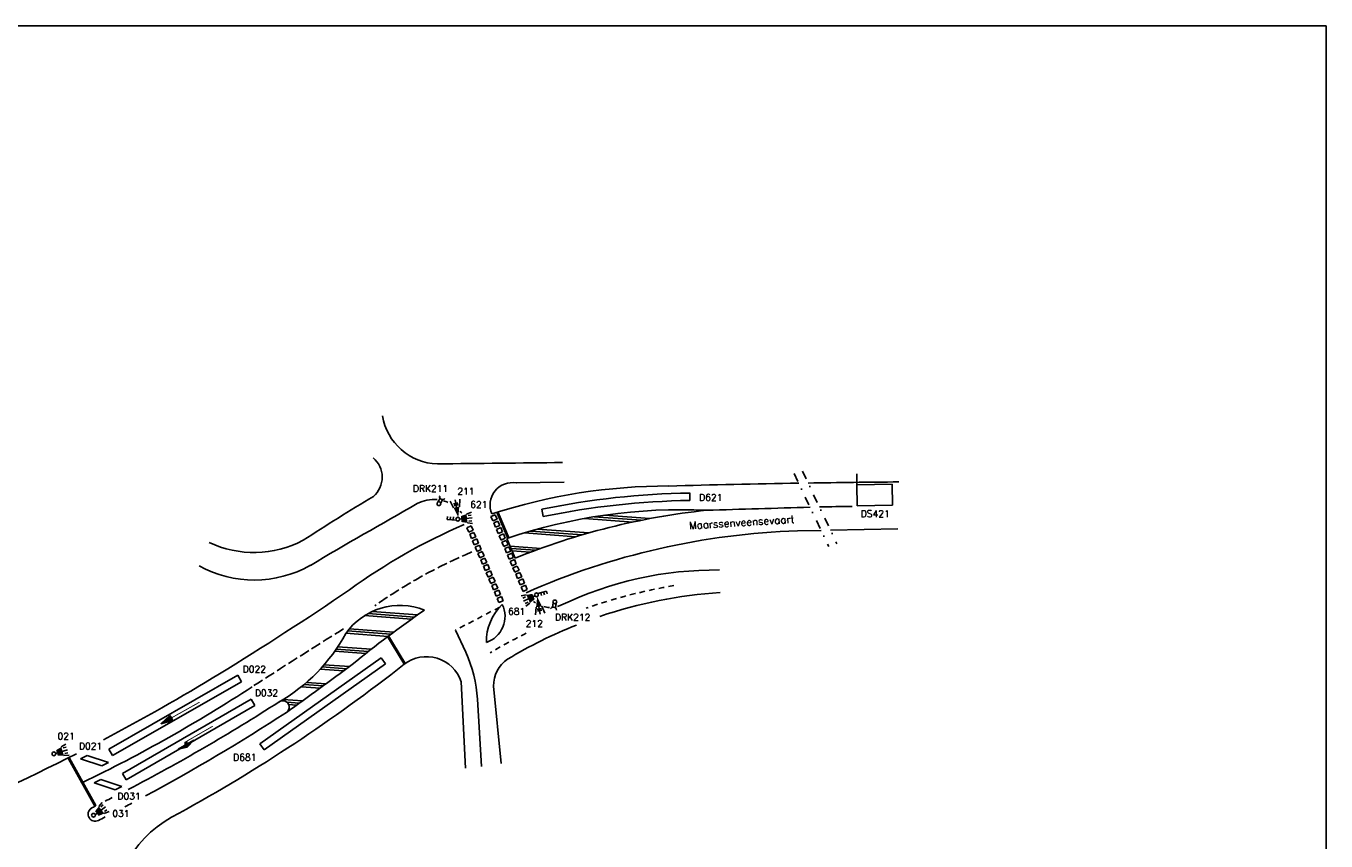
# Model space of a CAD drawing. Extents: x 5 to 579, y 20 to 420.
# Tile 3 of 3: x 230 to 579, y 201 to 420. Entities that reach past the tile are written whole.
import ezdxf

# ---------------------------------------------------------------- set-up
doc = ezdxf.new("R2010")
doc.units = 0
doc.header["$LTSCALE"] = 23
doc.header["$MEASUREMENT"] = 0
for name, pattern in [('DASHDOT', [0.3, 0.1, -0.1, 0, -0.1]), ('DASHED', [0.16, 0.12, -0.04]), ('HIDDEN', [0.115, 0.065, -0.05])]:
    doc.linetypes.add(name, pattern=pattern)
doc.layers.get('0').update_dxf_attribs({"color": 1, "linetype": 'CONTINUOUS'})
for name, color, linetype in [('1', 2, 'CONTINUOUS'), ('2', 3, 'CONTINUOUS'), ('3', 2, 'DASHED'), ('4', 2, 'HIDDEN'), ('5', 3, 'HIDDEN'), ('7', 3, 'DASHDOT')]:
    doc.layers.add(name, color=color, linetype=linetype)
doc.styles.add('SIMPLEX', font='SIMPLEX')

# ---------------------------------------------------------------- blocks, each defined once
blk = doc.blocks.new('*X0')
at = {"color": 0}
for p, q in [((322.82, 262.45), (335.03, 261.54)), ((320.76, 261.33), (333.4, 260.39)), ((321.72, 261.9), (334.21, 260.97)), ((315.76, 256.61), (327.09, 255.77)), ((316.21, 257.22), (327.86, 256.35)), ((316.7, 257.82), (328.64, 256.93)), ((313.15, 252.35), (321.81, 251.7)), ((313.56, 252.96), (322.55, 252.29)), ((312.73, 251.75), (321.07, 251.12)), ((308.83, 246.94), (315.12, 246.47)), ((309.38, 247.54), (315.89, 247.05)), ((309.9, 248.14), (316.67, 247.63)), ((303.78, 242.23), (308.84, 241.85)), ((304.49, 242.81), (309.63, 242.43)), ((305.17, 243.39), (310.42, 243)), ((297.88, 238.21), (297.92, 238.2)), ((298.87, 238.77), (304.06, 238.38)), ((299.83, 238.06), (303.26, 237.81)), ((300.34, 237.39), (302.45, 237.23))]:
    blk.add_line(p, q, dxfattribs=at)
blk = doc.blocks.new('*X1')
at = {"color": 0}
for p, q in [((379.96, 287.48), (392.95, 286.51)), ((382.54, 287.93), (395.2, 286.98)), ((385.34, 288.35), (397.57, 287.44)), ((363.79, 283.59), (377.62, 282.56)), ((365.51, 284.1), (379.33, 283.07)), ((367.3, 284.6), (381.09, 283.58)), ((359.92, 280.06), (368.21, 279.44)), ((360.2, 279.4), (366.76, 278.91)), ((360.48, 278.75), (365.34, 278.38))]:
    blk.add_line(p, q, dxfattribs=at)
blk = doc.blocks.new('S44')
for p, q in [((21.79, 1.87), (21.79, 0)), ((30, -0.03), (21.79, 1.87)), ((21.79, -1.87), (21.79, 0)), ((30, -0.03), (21.79, -1.87))]:
    blk.add_line(p, q)
at = {"const_width": 0.6}
blk.add_lwpolyline([(21.79, 0), (0, 0)], dxfattribs=at)
blk.add_solid([(21.79, 1.87), (21.79, -1.87), (30, -0.03)])
blk = doc.blocks.new('S47')
for p, q in [((15.88, 1.82), (21.98, 3.65)), ((28.01, 1.8), (15.88, 1.82)), ((23, 1.95), (20.85, 1.95)), ((21.98, 3.65), (28.01, 1.8))]:
    blk.add_line(p, q)
at = {"const_width": 0.6}
blk.add_lwpolyline([(21.79, 0), (0, 0)], dxfattribs=at)
for points in [[(15.88, 1.82), (28.01, 1.8), (21.98, 3.65)], [(19.44, -0.29), (21.88, -0.29), (20.69, 1.92), (23.13, 1.92)]]:
    blk.add_solid(points)
blk = doc.blocks.new('S34')
at = {"layer": '1'}
for p, q in [((1.77, 1.77), (-1.77, -1.77)), ((16.77, 1.77), (1.77, 1.77)), ((13.23, -1.77), (16.77, 1.77)), ((-1.77, -1.77), (13.23, -1.77))]:
    blk.add_line(p, q, dxfattribs=at)
blk = doc.blocks.new('S67')
at = {"layer": '1'}
for p, q in [((0, 1), (0, -1)), ((2, 1), (0, 1)), ((2, -1), (2, 1)), ((0, -1), (2, -1))]:
    blk.add_line(p, q, dxfattribs=at)
blk = doc.blocks.new('S9')
blk.add_circle((0, 0), 1.25)
blk = doc.blocks.new('S6')
for p, q in [((0, 0), (8.38, 0)), ((5, 3), (8.4, 3.85)), ((6, 2), (8, 2)), ((5, -3), (8.4, -3.85)), ((6, -2), (8, -2))]:
    blk.add_line(p, q)
blk.add_solid([(1, 2), (1, -2), (5, 3), (5, -3)])
blk = doc.blocks.new('S3')
for p, q in [((7, 2), (11.83, 3.29)), ((7, 0), (12, 0)), ((8, 1), (10, 1)), ((7, -2), (11.83, -3.29)), ((8, -1), (10, -1))]:
    blk.add_line(p, q)
blk.add_solid([(0, 0), (7, 2), (7, -2)])
blk = doc.blocks.new('S8')
for p, q in [((0, 0), (6, 0)), ((2, 0), (2, -2)), ((4, 0), (4, -2)), ((6, 0), (6, -2))]:
    blk.add_line(p, q)
blk = doc.blocks.new('S19')
for p, q in [((-0.16, 1.02), (2.77, 1.02)), ((-0.16, -0.98), (2.71, -0.98))]:
    blk.add_line(p, q)
blk.add_arc((4.52, -0.03), 2.04, 101.09443, 258.90557)

msp = doc.modelspace()

# ---------------------------------------------------------------- linework, layer by layer
for p, q in [((579.48, 419.95), (5.48, 419.95)), ((579.48, 19.95), (579.48, 419.95)), ((361.6, 297.04), (374.45, 297.22)), ((437.29, 284.15), (443.61, 284.28)), ((446.12, 284.33), (464.25, 284.69)), ((347.95, 220.34), (346.77, 243.55))]:
    msp.add_line(p, q)
for centre, radius, start, end in [((340.85, 317.62), 15.48, 189.2968, 268.1467), ((318.75, 298.58), 6.77, 310.29, 50.4234), ((422.48, -5758.24), 6060.94, 90.458154, 90.776414), ((360.57, 291.11), 6.02, 80.0721, 203.5299), ((402.45, 142.61), 153.6, 89.9258, 107.9763), ((494.4, -3122.95), 3420.39, 90.95179, 91.53704), ((494.4, -3122.95), 3420.39, 90.50043, 90.90969), ((693.17, -320.59), 716.89, 121.07584, 122.85931), ((1121.86, -1105.46), 1603.32, 119.39305, 120.58016), ((339.43, 283.1), 9.49, 84.6128, 118.1185), ((339.43, 283.1), 9.49, 66.613, 74.2333), ((339.43, 283.1), 9.49, 37.8553, 41.9989), ((412.31, 136.57), 162.74, 113.4364, 125.9632), ((443.71, 87.39), 196.87, 91.8698, 113.8081), ((290.99, 306.58), 28.26, 244.7055, 297.8779), ((291.09, 301.72), 30.8, 241.1322, 299.3345), ((-213.43, 1051), 945.38, 301.58405, 304.11196), ((367.35, 254.37), 13.8, 133.7698, 180.948), ((337.42, 240.46), 9.85, 18.3045, 127.6817), ((-13.61, 729.48), 566.83, 297.7734, 301.3989), ((57.97, 595.66), 442.11, 298.7901, 308.205), ((21.4, 667.82), 510.89, 297.4776, 302.7351), ((298.75, 236.71), 1.73, 305.6726, 128.533), ((14.73, 673.25), 522.52, 298.2207, 303.0573), ((-13.61, 729.48), 566.83, 292.2124, 296.9463), ((21.4, 667.82), 510.89, 296.2347, 296.3726), ((21.4, 667.82), 510.89, 296.7044, 296.9412), ((14.73, 673.25), 522.52, 297.5364, 297.7643), ((248.27, 207.94), 1.9, 122.4473, 297.1006), ((14.73, 673.25), 522.52, 296.6534, 296.8779), ((284.23, 179.77), 31.4, 115.1412, 182.2326)]:
    msp.add_arc(centre, radius, start, end)
at = {"layer": '1'}
for p, q in [((408.3, 292.33), (408.27, 294.33)), ((368.85, 287.99), (368.45, 289.95)), ((361.31, 276.81), (359.05, 282.08)), ((345.27, 257.44), (347.99, 251.52)), ((355.47, 242.35), (357.53, 221.6)), ((351.14, 238.84), (352.24, 220.78))]:
    msp.add_line(p, q, dxfattribs=at)
at = {"layer": '1', "const_width": 0.8}
for points in [[(359.45, 282.21), (356.51, 289.18)], [(327.09, 255.77), (331.57, 248.38)], [(248.36, 210.1), (241.12, 223.11)]]:
    msp.add_lwpolyline(points, dxfattribs=at)
at = {"layer": '1'}
for centre, radius, start, end in [((411.45, 82.38), 211.97, 90.8587, 101.7047), ((411.45, 82.38), 209.97, 90.8587, 101.7047), ((1345.68, -30750.95), 31054.64, 91.670009, 91.721406), ((460.89, -451.8), 742.58, 90.68653, 91.36831), ((406.07, 143.38), 146.45, 87.3612, 108.7237), ((432.75, 100.37), 190.35, 96.0128, 112.0434), ((415.28, 177.62), 96, 89.4, 115.7183), ((424.85, 140.71), 127.14, 93.7923, 108.7048), ((330.33, 246.19), 17.91, 68.4673, 144.8384), ((511.8, 10.16), 307.31, 124.6882, 129.225), ((351.22, 261.1), 7.34, 288.5796, 26.1382), ((370.76, 270.87), 7.33, 231.6381, 236.7795), ((370.76, 270.87), 7.33, 255.866, 267.9218), ((370.76, 270.87), 7.33, 285.1789, 292.9189), ((274.27, 278.95), 47.11, 299.7937, 331.5544), ((424.85, 140.71), 127.14, 111.7303, 121.0586), ((315.98, 236.82), 35.22, 3.2781, 24.6571), ((363.88, 242.6), 8.41, 123.3502, 181.6841), ((-218.48, 964.12), 894.28, 305.41564, 306.82027), ((64.74, 588.78), 413.64, 295.8126, 303.0836)]:
    msp.add_arc(centre, radius, start, end, dxfattribs=at)
at = {"layer": '2'}
for p, q in [((453.24, 296.56), (453.2, 299.44)), ((355.93, 288.48), (354.78, 287.99)), ((354.78, 287.99), (355.27, 286.84)), ((355.27, 286.84), (356.42, 287.33)), ((356.42, 287.33), (355.93, 288.48)), ((349.46, 285.45), (348.31, 284.95)), ((348.31, 284.95), (348.81, 283.8)), ((348.81, 283.8), (349.96, 284.3)), ((350.2, 283.72), (349.05, 283.23)), ((349.96, 284.3), (349.46, 285.45)), ((350.7, 282.57), (350.2, 283.72)), ((356.67, 286.76), (355.52, 286.26)), ((355.52, 286.26), (356.01, 285.11)), ((356.01, 285.11), (357.16, 285.61)), ((357.41, 285.03), (356.26, 284.54)), ((356.26, 284.54), (356.75, 283.39)), ((357.16, 285.61), (356.67, 286.76)), ((356.75, 283.39), (357.9, 283.88)), ((357.9, 283.88), (357.41, 285.03)), ((349.05, 283.23), (349.55, 282.08)), ((349.55, 282.08), (350.7, 282.57)), ((350.94, 282), (349.79, 281.5)), ((349.79, 281.5), (350.29, 280.35)), ((350.29, 280.35), (351.44, 280.85)), ((351.68, 280.27), (350.53, 279.78)), ((351.44, 280.85), (350.94, 282)), ((352.18, 279.12), (351.68, 280.27)), ((358.15, 283.31), (357, 282.81)), ((357, 282.81), (357.49, 281.66)), ((357.49, 281.66), (358.64, 282.16)), ((358.89, 281.58), (357.74, 281.09)), ((357.74, 281.09), (358.23, 279.94)), ((358.64, 282.16), (358.15, 283.31)), ((358.23, 279.94), (359.38, 280.43)), ((359.63, 279.86), (358.48, 279.36)), ((359.38, 280.43), (358.89, 281.58)), ((360.12, 278.71), (359.63, 279.86)), ((350.53, 279.78), (351.03, 278.63)), ((351.03, 278.63), (352.18, 279.12)), ((352.42, 278.55), (351.27, 278.05)), ((351.27, 278.05), (351.77, 276.9)), ((351.77, 276.9), (352.92, 277.4)), ((353.16, 276.82), (352.01, 276.33)), ((352.92, 277.4), (352.42, 278.55)), ((353.66, 275.67), (353.16, 276.82)), ((358.48, 279.36), (358.97, 278.21)), ((358.97, 278.21), (360.12, 278.71)), ((360.37, 278.13), (359.22, 277.64)), ((359.22, 277.64), (359.71, 276.49)), ((359.71, 276.49), (360.86, 276.98)), ((361.11, 276.41), (359.96, 275.92)), ((360.86, 276.98), (360.37, 278.13)), ((361.6, 275.26), (361.11, 276.41)), ((352.01, 276.33), (352.51, 275.18)), ((352.51, 275.18), (353.66, 275.67)), ((353.9, 275.1), (352.75, 274.6)), ((352.75, 274.6), (353.25, 273.45)), ((353.25, 273.45), (354.4, 273.95)), ((354.64, 273.37), (353.49, 272.88)), ((353.49, 272.88), (353.99, 271.73)), ((354.4, 273.95), (353.9, 275.1)), ((355.13, 272.22), (354.64, 273.37)), ((359.96, 275.92), (360.45, 274.77)), ((360.45, 274.77), (361.6, 275.26)), ((361.85, 274.68), (360.7, 274.19)), ((360.7, 274.19), (361.19, 273.04)), ((361.19, 273.04), (362.34, 273.53)), ((362.59, 272.96), (361.44, 272.47)), ((362.34, 273.53), (361.85, 274.68)), ((363.08, 271.81), (362.59, 272.96)), ((353.99, 271.73), (355.13, 272.22)), ((355.38, 271.65), (354.23, 271.15)), ((354.23, 271.15), (354.72, 270)), ((354.72, 270), (355.87, 270.5)), ((356.12, 269.92), (354.97, 269.43)), ((354.97, 269.43), (355.46, 268.28)), ((355.87, 270.5), (355.38, 271.65)), ((356.61, 268.77), (356.12, 269.92)), ((361.44, 272.47), (361.93, 271.32)), ((361.93, 271.32), (363.08, 271.81)), ((363.33, 271.23), (362.18, 270.74)), ((362.18, 270.74), (362.67, 269.59)), ((362.67, 269.59), (363.82, 270.08)), ((364.06, 269.51), (362.92, 269.02)), ((363.82, 270.08), (363.33, 271.23)), ((364.56, 268.36), (364.06, 269.51)), ((355.46, 268.28), (356.61, 268.77)), ((356.86, 268.2), (355.71, 267.7)), ((355.71, 267.7), (356.2, 266.55)), ((356.2, 266.55), (357.35, 267.05)), ((357.6, 266.47), (356.45, 265.98)), ((356.45, 265.98), (356.94, 264.83)), ((357.35, 267.05), (356.86, 268.2)), ((358.09, 265.32), (357.6, 266.47)), ((362.92, 269.02), (363.41, 267.87)), ((363.41, 267.87), (364.56, 268.36)), ((356.94, 264.83), (358.09, 265.32))]:
    msp.add_line(p, q, dxfattribs=at)
at = {"layer": '3'}
for centre, radius, start, end in [((406.2, 145.7), 144.34, 113.0869, 124.9558), ((1461.61, -1576.24), 2162.91, 122.01089, 122.78171)]:
    msp.add_arc(centre, radius, start, end, dxfattribs=at)
at = {"layer": '4', "color": 1}
msp.add_line((357.13, 263.63), (345.27, 257.44), dxfattribs=at)
at = {"layer": '5'}
for start, end in [(99.5625, 109.2488), (116.1685, 120.5536)]:
    msp.add_arc((428, 126.95), 144.47, start, end, dxfattribs=at)
at = {"layer": '7'}
for p, q in [((436.36, 299.53), (445.66, 279.97)), ((438.58, 300.19), (447.88, 280.63))]:
    msp.add_line(p, q, dxfattribs=at)

# ---------------------------------------------------------------- block references
at = {"layer": '1'}
for name in ['*X1', '*X0']:
    msp.add_blockref(name, (0, 0), dxfattribs=at)
at = {"layer": '1', "xscale": 0.4, "yscale": 0.4, "zscale": 0.4}
for name, p, rotation in [('S44', (276.38, 238.07), 209.2541564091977), ('S47', (279.93, 231.6), 209.9511722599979)]:
    msp.add_blockref(name, p, dxfattribs=dict(at, rotation=rotation))
at = {"layer": '2'}
for name, p, xscale, yscale, zscale, rotation in [('S67', (453.29, 293.72), 4.74396303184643, 2.846377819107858, 4.74396303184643, 0.9091478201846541), ('S19', (340.91, 291.76), 0.4, 0.4, 0.4, 61.64153149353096), ('S3', (345.99, 287.75), 0.4, 0.4, 0.4, 100.4331118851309), ('S8', (345.41, 287.03), 0.4, 0.4, 0.4, 175.5970773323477), ('S6', (346.35, 287.28), 0.4, 0.4, 0.4, 5.637220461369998), ('S6', (366.61, 266.64), 0.4, 0.4, 0.4, 204.1053186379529), ('S3', (367.22, 266.47), 0.4, 0.4, 0.4, 279.7024792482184), ('S8', (367.4, 267.25), 0.4, 0.4, 0.4, 16.59746335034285), ('S19', (371.93, 264.62), 0.4, 0.4, 0.4, 259.3013071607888), ('S6', (237.6, 224.28), 0.4, 0.4, 0.4, 16.86478953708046), ('S34', (245.26, 223.25), 0.4, 0.4, 0.4, 341.7900214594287), ('S34', (248.87, 216.77), 0.4, 0.4, 0.4, 341.7900214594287), ('S6', (248.4, 207.85), 0.4, 0.4, 0.4, 37.08883684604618)]:
    msp.add_blockref(name, p, dxfattribs=dict(at, xscale=xscale, yscale=yscale, zscale=zscale, rotation=rotation))
at = {"layer": '2', "xscale": 0.4, "yscale": 0.4, "zscale": 0.4}
for p in [(340.76, 291.45), (345.85, 287.27), (367.02, 266.93), (371.96, 265.04), (237.16, 224.16), (247.83, 207.64)]:
    msp.add_blockref('S9', p, dxfattribs=at)
at = {"layer": '2', "xscale": 20, "zscale": 20}
for p, rotation in [((325.78, 249.17), 215.3698698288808), ((252.46, 224.58), 29.77203591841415), ((256.12, 218.03), 29.98014311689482)]:
    msp.add_blockref('S67', p, dxfattribs=dict(at, rotation=rotation))

# ---------------------------------------------------------------- texts
at = {"layer": '2', "style": 'SIMPLEX'}
for s, p in [('DRK211', (333.76, 294.62)), ('211', (345.74, 293.91)), ('D621', (410.8, 292.24)), ('621', (349.2, 290.33)), ('DS421', (454.29, 287.86)), ('681', (359.37, 261.58)), ('212', (364.14, 258.34)), ('DRK212', (372.03, 259.99)), ('D022', (287.99, 246.05)), ('D032', (291.25, 239.64)), ('021', (238.14, 228.02)), ('D021', (243.93, 225.36)), ('D681', (285.41, 222.32)), ('D031', (254.27, 211.87)), ('031', (252.89, 207.21))]:
    msp.add_text(s, height=1.8, dxfattribs=at).set_placement(p)
msp.add_text('Maarssenveensevaart', height=2, rotation=3.55, dxfattribs=at).set_placement((408.13, 284.56))

doc.saveas('drawing.dxf')
